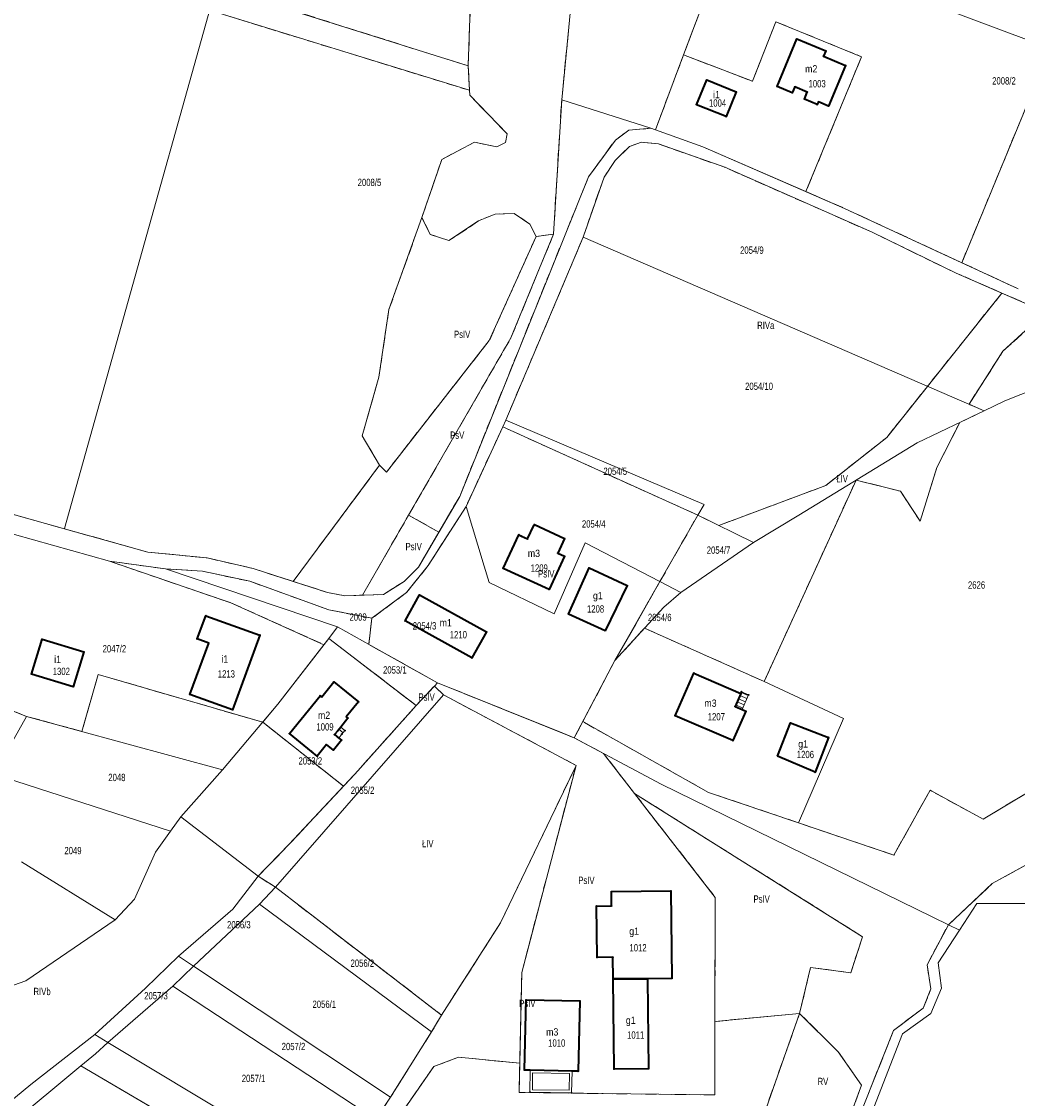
# Model space of a CAD drawing. Header units: metres. Extents: x 7496145 to 7500200, y 5498500 to 5502080.
# Tile 166 of 202: x 7499415 to 7499620, y 5499525 to 5499746. Entities that reach past the tile are written whole.
import ezdxf
from ezdxf.enums import TextEntityAlignment as Align

# ---------------------------------------------------------------- set-up
doc = ezdxf.new("R2010")
doc.units = ezdxf.units.M
doc.header["$MEASUREMENT"] = 0
for name, pattern in [('2.25_0.75', [3, 2.25, -0.75]), ('219-1000', [0]), ('egug-1000', [0])]:
    doc.linetypes.add(name, pattern=pattern)
doc.layers.get('0').update_dxf_attribs({"color": 2, "linetype": 'CONTINUOUS', "lineweight": 5})
for name, color, linetype in [('209-oznaczenie konturu klasyfikacyjnego', 7, 'CONTINUOUS'), ('211-numer działki ewidencyjnej', 7, 'CONTINUOUS'), ('217-kontur klasyfikacyjny', 7, 'CONTINUOUS'), ('218-kontur użytku gruntowego', 7, 'CONTINUOUS'), ('219-działka ewidencyjna', 7, 'CONTINUOUS'), ('312-budynek ewidencyjny', 7, 'CONTINUOUS'), ('312-oznaczenie budynku ewidencyjnego', 7, 'CONTINUOUS'), ('312-oznaczenie budynku ewidencyjnego-Atr117', 7, 'CONTINUOUS'), ('352-schody', 7, 'CONTINUOUS'), ('Punkt budynku', 7, 'CONTINUOUS'), ('taras', 7, 'CONTINUOUS')]:
    doc.layers.add(name, color=color, linetype=linetype)
doc.styles.get("Standard").update_dxf_attribs({"font": 'Working1250', "width": 0.75})

# ---------------------------------------------------------------- blocks, each defined once
blk = doc.blocks.new('PUNKTBUD')
at = {"color": 0}
blk.add_circle((0, 0), 0.09, dxfattribs=at)

msp = doc.modelspace()

# ---------------------------------------------------------------- linework, layer by layer
at = {"layer": '217-kontur klasyfikacyjny', "color": 3, "linetype": '2.25_0.75', "lineweight": 18, "flags": 128}
for points in [[(7499551.1, 5499739.48), (7499560.84, 5499765.39)], [(7499506.86, 5499737.21), (7499455.1, 5499753.54)], [(7499506.86, 5499737.21), (7499507.46, 5499754.88)], [(7499526.06, 5499730.22), (7499528.21, 5499752.39)], [(7499453.73, 5499748.63), (7499507.1, 5499732.2)], [(7499565.23, 5499734.06), (7499570.06, 5499746.26)], [(7499570.06, 5499746.26), (7499587.65, 5499739.1)], [(7499545.3, 5499724.06), (7499551.1, 5499739.48)], [(7499551.1, 5499739.48), (7499565.23, 5499734.06)], [(7499587.65, 5499739.1), (7499576.21, 5499711.39)], [(7499507.1, 5499732.2), (7499506.86, 5499737.21)], [(7499507.15, 5499731.22), (7499507.1, 5499732.2)], [(7499514.87, 5499723.25), (7499507.15, 5499731.22)], [(7499608.25, 5499696.79), (7499622.7, 5499731.78)], [(7499524.38, 5499702.67), (7499526.06, 5499730.22)], [(7499539.82, 5499723.99), (7499544.38, 5499724.39)], [(7499544.38, 5499724.39), (7499545.3, 5499724.06)], [(7499514.52, 5499721.46), (7499514.87, 5499723.25)], [(7499531.58, 5499714.45), (7499537.09, 5499721.98)], [(7499537.09, 5499721.98), (7499539.82, 5499723.99)], [(7499501.42, 5499718.01), (7499508.11, 5499721.53)], [(7499508.11, 5499721.53), (7499512.73, 5499720.56)], [(7499512.73, 5499720.56), (7499514.52, 5499721.46)], [(7499539.96, 5499720.65), (7499537.04, 5499717.78)], [(7499542.42, 5499721.54), (7499539.96, 5499720.65)], [(7499545.91, 5499721.18), (7499542.42, 5499721.54)], [(7499559.54, 5499716.39), (7499545.91, 5499721.18)], [(7499497.33, 5499706.06), (7499501.42, 5499718.01)], [(7499537.04, 5499717.78), (7499534.75, 5499714.39)], [(7499589.83, 5499703.03), (7499559.54, 5499716.39)], [(7499523.66, 5499694.88), (7499531.58, 5499714.45)], [(7499534.75, 5499714.39), (7499530.45, 5499702.02)], [(7499576.21, 5499711.39), (7499584.16, 5499707.94)], [(7499512.37, 5499706.79), (7499508.97, 5499705.37)], [(7499516.3, 5499706.88), (7499512.37, 5499706.79)], [(7499519.49, 5499704.72), (7499516.3, 5499706.88)], [(7499584.16, 5499707.94), (7499608.25, 5499696.79)], [(7499490.57, 5499687.2), (7499497.33, 5499706.06)], [(7499499.05, 5499702.61), (7499497.33, 5499706.06)], [(7499508.97, 5499705.37), (7499502.89, 5499701.32)], [(7499520.78, 5499702.18), (7499519.49, 5499704.72)], [(7499502.89, 5499701.32), (7499499.05, 5499702.61)], [(7499520.78, 5499702.18), (7499511.18, 5499680.79)], [(7499515.62, 5499681.34), (7499524.38, 5499702.67)], [(7499524.38, 5499702.67), (7499520.78, 5499702.18)], [(7499607.11, 5499694.64), (7499589.83, 5499703.03)], [(7499530.45, 5499702.02), (7499514.58, 5499664.45)], [(7499608.25, 5499696.79), (7499619.84, 5499691.42)], [(7499505.1, 5499648.79), (7499523.66, 5499694.88)], [(7499616.48, 5499690.56), (7499607.11, 5499694.64)], [(7499592.84, 5499660.91), (7499616.48, 5499690.56)], [(7499623.26, 5499687.61), (7499616.48, 5499690.56)], [(7499488.5, 5499673.26), (7499490.57, 5499687.2)], [(7499616.7, 5499678.6), (7499625.95, 5499687.04)], [(7499511.18, 5499680.79), (7499490.04, 5499653.76)], [(7499494.61, 5499644.95), (7499515.62, 5499681.34)], [(7499609.73, 5499667.73), (7499616.7, 5499678.6)], [(7499485.07, 5499661.2), (7499488.5, 5499673.26)], [(7499612.87, 5499666.37), (7499609.73, 5499667.73)], [(7499514.58, 5499664.45), (7499513.93, 5499663.08)], [(7499607.82, 5499663.97), (7499612.87, 5499666.37)], [(7499513.93, 5499663.08), (7499506.4, 5499646.7)], [(7499554.01, 5499644.94), (7499513.93, 5499663.08)], [(7499603.11, 5499654.7), (7499607.82, 5499663.97)], [(7499488.65, 5499655.21), (7499485.07, 5499661.2)], [(7499580.35, 5499651.05), (7499592.84, 5499660.91)], [(7499470.89, 5499631.32), (7499488.65, 5499655.21)], [(7499490.04, 5499653.76), (7499488.65, 5499655.21)], [(7499599.68, 5499643.73), (7499603.11, 5499654.7)], [(7499567.66, 5499610.77), (7499586.52, 5499652.14)], [(7499586.52, 5499652.14), (7499595.67, 5499649.85)], [(7499558.32, 5499642.82), (7499580.35, 5499651.05)], [(7499595.67, 5499649.85), (7499599.68, 5499643.73)], [(7499406.02, 5499647.12), (7499423.9, 5499642.13)], [(7499500.81, 5499641.47), (7499505.1, 5499648.79)], [(7499485.12, 5499628.5), (7499494.61, 5499644.95)], [(7499500.81, 5499641.47), (7499494.61, 5499644.95)], [(7499506.4, 5499646.7), (7499498.62, 5499634.61)], [(7499546.23, 5499631.29), (7499554.01, 5499644.94)], [(7499554.01, 5499644.94), (7499558.32, 5499642.82)], [(7499423.9, 5499642.13), (7499441.06, 5499637.35)], [(7499496.61, 5499634.28), (7499500.81, 5499641.47)], [(7499441.06, 5499637.35), (7499453.24, 5499636.14)], [(7499453.24, 5499636.14), (7499462.68, 5499633.97)], [(7499433.13, 5499635.47), (7499458.09, 5499626.93)], [(7499444.67, 5499633.9), (7499433.13, 5499635.47)], [(7499452.23, 5499633.41), (7499444.67, 5499633.9)], [(7499462.68, 5499633.97), (7499470.89, 5499631.32)], [(7499493.67, 5499631.32), (7499496.61, 5499634.28)], [(7499498.62, 5499634.61), (7499494.2, 5499629.04)], [(7499461.97, 5499631.35), (7499452.23, 5499633.41)], [(7499478.2, 5499625.49), (7499461.97, 5499631.35)], [(7499470.89, 5499631.32), (7499477.95, 5499629.04)], [(7499489.44, 5499628.65), (7499493.67, 5499631.32)], [(7499541.25, 5499622.55), (7499546.23, 5499631.29)], [(7499477.95, 5499629.04), (7499481.51, 5499628.37)], [(7499494.2, 5499629.04), (7499487.07, 5499623.76)], [(7499458.09, 5499626.93), (7499477.19, 5499618.33)], [(7499481.51, 5499628.37), (7499485.12, 5499628.5)], [(7499485.12, 5499628.5), (7499489.44, 5499628.65)], [(7499487.07, 5499623.76), (7499478.2, 5499625.49)], [(7499487.07, 5499623.76), (7499486.41, 5499618.39)], [(7499536.98, 5499615.06), (7499541.25, 5499622.55)], [(7499536.98, 5499615.06), (7499543.07, 5499621.73)], [(7499543.07, 5499621.73), (7499567.66, 5499610.77)], [(7499477.19, 5499618.33), (7499478.19, 5499619.62)], [(7499478.19, 5499619.62), (7499496.16, 5499605.83)], [(7499486.41, 5499618.39), (7499500.51, 5499610.51)], [(7499416.1, 5499603.61), (7499389.12, 5499614.37)], [(7499530.38, 5499602.52), (7499536.98, 5499615.06)], [(7499430.85, 5499612.2), (7499427.5, 5499600.5)], [(7499464.65, 5499602.4), (7499430.85, 5499612.2)], [(7499496.16, 5499605.83), (7499499.89, 5499609.84)], [(7499499.89, 5499609.84), (7499500.51, 5499610.51)], [(7499501.76, 5499608.02), (7499499.89, 5499609.84)], [(7499500.51, 5499610.51), (7499526.14, 5499600.2)], [(7499529.01, 5499593.55), (7499501.76, 5499608.02)], [(7499496.16, 5499605.83), (7499483.55, 5499591.75)], [(7499427.5, 5499600.5), (7499416.1, 5499603.61)], [(7499528.63, 5499599.2), (7499530.38, 5499602.52)], [(7499556.23, 5499587.98), (7499530.38, 5499602.52)], [(7499481.24, 5499589.28), (7499464.65, 5499602.4)], [(7499526.14, 5499600.2), (7499528.63, 5499599.2)], [(7499534.62, 5499596), (7499528.63, 5499599.2)], [(7499541.04, 5499587.74), (7499534.62, 5499596)], [(7499483.55, 5499591.75), (7499481.24, 5499589.28)], [(7499513.48, 5499561.17), (7499529.01, 5499593.55)], [(7499529.01, 5499593.55), (7499517.85, 5499551.03)], [(7499481.24, 5499589.28), (7499470.09, 5499577.34)], [(7499541.04, 5499587.74), (7499557.61, 5499566.4)], [(7499587.87, 5499558.35), (7499541.04, 5499587.74)], [(7499574.68, 5499581.74), (7499556.23, 5499587.98)], [(7499601.74, 5499588.42), (7499594.29, 5499575.1)], [(7499612.64, 5499582.48), (7499601.74, 5499588.42)], [(7499621.89, 5499588.07), (7499612.64, 5499582.48)], [(7499594.29, 5499575.1), (7499574.68, 5499581.74)], [(7499470.09, 5499577.34), (7499463.67, 5499570.79)], [(7499614.51, 5499569.28), (7499624.37, 5499574.68)], [(7499463.67, 5499570.79), (7499467.25, 5499568.52)], [(7499467.25, 5499568.52), (7499501.37, 5499542.24)], [(7499605.5, 5499560.82), (7499614.51, 5499569.28)], [(7499557.61, 5499566.4), (7499557.51, 5499540.93)], [(7499501.37, 5499542.24), (7499513.48, 5499561.17)], [(7499601.1, 5499552.6), (7499605.5, 5499560.82)], [(7499585.44, 5499550.95), (7499587.87, 5499558.35)], [(7499574.94, 5499542.61), (7499577.17, 5499552.06)], [(7499577.17, 5499552.06), (7499585.44, 5499550.95)], [(7499601.91, 5499547.61), (7499601.1, 5499552.6)], [(7499517.85, 5499551.03), (7499517.43, 5499532.38)], [(7499600.34, 5499543.7), (7499601.91, 5499547.61)], [(7499594.24, 5499539.12), (7499600.34, 5499543.7)], [(7499501.37, 5499542.24), (7499499.31, 5499538.79)], [(7499574.94, 5499542.61), (7499557.51, 5499540.93)], [(7499557.51, 5499540.93), (7499557.53, 5499525.84)], [(7499567.62, 5499521.92), (7499574.94, 5499542.61)], [(7499582.87, 5499534.72), (7499574.94, 5499542.61)], [(7499499.31, 5499538.79), (7499490.91, 5499525.42)], [(7499582.31, 5499509.1), (7499594.24, 5499539.12)], [(7499587.62, 5499527.83), (7499582.87, 5499534.72)], [(7499504.84, 5499533.59), (7499499.76, 5499531.69)], [(7499517.43, 5499532.38), (7499504.84, 5499533.59)], [(7499517.3, 5499526.36), (7499517.43, 5499532.38)], [(7499499.76, 5499531.69), (7499490.66, 5499518.55)], [(7499583.26, 5499516.02), (7499587.62, 5499527.83)], [(7499490.91, 5499525.42), (7499487.85, 5499520.78)], [(7499557.53, 5499525.84), (7499517.3, 5499526.36)]]:
    msp.add_lwpolyline(points, dxfattribs=at)
at = {"layer": '218-kontur użytku gruntowego', "color": 3, "linetype": 'egug-1000', "lineweight": 18, "flags": 128}
for points in [[(7499551.1, 5499739.48), (7499560.84, 5499765.39)], [(7499455.1, 5499753.54), (7499506.86, 5499737.21)], [(7499506.86, 5499737.21), (7499507.46, 5499754.88)], [(7499526.06, 5499730.22), (7499528.21, 5499752.39)], [(7499507.1, 5499732.2), (7499453.73, 5499748.63)], [(7499570.06, 5499746.26), (7499565.23, 5499734.06)], [(7499587.65, 5499739.1), (7499570.06, 5499746.26)], [(7499545.3, 5499724.06), (7499551.1, 5499739.48)], [(7499565.23, 5499734.06), (7499551.1, 5499739.48)], [(7499576.21, 5499711.39), (7499587.65, 5499739.1)], [(7499507.1, 5499732.2), (7499506.86, 5499737.21)], [(7499507.15, 5499731.22), (7499507.1, 5499732.2)], [(7499514.87, 5499723.25), (7499507.15, 5499731.22)], [(7499608.25, 5499696.79), (7499622.7, 5499731.78)], [(7499524.38, 5499702.67), (7499526.06, 5499730.22)], [(7499539.82, 5499723.99), (7499544.38, 5499724.39)], [(7499544.38, 5499724.39), (7499545.3, 5499724.06)], [(7499514.52, 5499721.46), (7499514.87, 5499723.25)], [(7499531.58, 5499714.45), (7499537.09, 5499721.98)], [(7499537.09, 5499721.98), (7499539.82, 5499723.99)], [(7499545.3, 5499724.06), (7499555.04, 5499720.57)], [(7499501.42, 5499718.01), (7499508.11, 5499721.53)], [(7499508.11, 5499721.53), (7499512.73, 5499720.56)], [(7499512.73, 5499720.56), (7499514.52, 5499721.46)], [(7499539.96, 5499720.65), (7499537.04, 5499717.78)], [(7499542.42, 5499721.54), (7499539.96, 5499720.65)], [(7499545.91, 5499721.18), (7499542.42, 5499721.54)], [(7499559.54, 5499716.39), (7499545.91, 5499721.18)], [(7499555.04, 5499720.57), (7499576.21, 5499711.39)], [(7499497.33, 5499706.06), (7499501.42, 5499718.01)], [(7499537.04, 5499717.78), (7499534.75, 5499714.39)], [(7499589.83, 5499703.03), (7499559.54, 5499716.39)], [(7499523.66, 5499694.88), (7499531.58, 5499714.45)], [(7499534.75, 5499714.39), (7499530.45, 5499702.02)], [(7499576.21, 5499711.39), (7499584.16, 5499707.94)], [(7499512.37, 5499706.79), (7499508.97, 5499705.37)], [(7499516.3, 5499706.88), (7499512.37, 5499706.79)], [(7499519.49, 5499704.72), (7499516.3, 5499706.88)], [(7499584.16, 5499707.94), (7499608.25, 5499696.79)], [(7499490.57, 5499687.2), (7499497.33, 5499706.06)], [(7499499.05, 5499702.61), (7499497.33, 5499706.06)], [(7499508.97, 5499705.37), (7499502.89, 5499701.32)], [(7499520.78, 5499702.18), (7499519.49, 5499704.72)], [(7499502.89, 5499701.32), (7499499.05, 5499702.61)], [(7499520.78, 5499702.18), (7499511.18, 5499680.79)], [(7499515.62, 5499681.34), (7499524.38, 5499702.67)], [(7499524.38, 5499702.67), (7499520.78, 5499702.18)], [(7499607.11, 5499694.64), (7499589.83, 5499703.03)], [(7499530.45, 5499702.02), (7499514.58, 5499664.45)], [(7499608.25, 5499696.79), (7499619.84, 5499691.42)], [(7499505.1, 5499648.79), (7499523.66, 5499694.88)], [(7499616.48, 5499690.56), (7499607.11, 5499694.64)], [(7499592.84, 5499660.91), (7499616.48, 5499690.56)], [(7499623.26, 5499687.61), (7499616.48, 5499690.56)], [(7499488.5, 5499673.26), (7499490.57, 5499687.2)], [(7499616.7, 5499678.6), (7499625.95, 5499687.04)], [(7499511.18, 5499680.79), (7499490.04, 5499653.76)], [(7499494.61, 5499644.95), (7499515.62, 5499681.34)], [(7499609.73, 5499667.73), (7499616.7, 5499678.6)], [(7499485.07, 5499661.2), (7499488.5, 5499673.26)], [(7499612.87, 5499666.37), (7499609.73, 5499667.73)], [(7499514.58, 5499664.45), (7499513.93, 5499663.08)], [(7499607.82, 5499663.97), (7499612.87, 5499666.37)], [(7499513.93, 5499663.08), (7499506.4, 5499646.7)], [(7499554.01, 5499644.94), (7499513.93, 5499663.08)], [(7499603.11, 5499654.7), (7499607.82, 5499663.97)], [(7499488.65, 5499655.21), (7499485.07, 5499661.2)], [(7499580.35, 5499651.05), (7499592.84, 5499660.91)], [(7499470.89, 5499631.32), (7499488.65, 5499655.21)], [(7499490.04, 5499653.76), (7499488.65, 5499655.21)], [(7499599.68, 5499643.73), (7499603.11, 5499654.7)], [(7499567.66, 5499610.77), (7499586.52, 5499652.14)], [(7499586.52, 5499652.14), (7499595.67, 5499649.85)], [(7499558.32, 5499642.82), (7499580.35, 5499651.05)], [(7499595.67, 5499649.85), (7499599.68, 5499643.73)], [(7499406.02, 5499647.12), (7499423.9, 5499642.13)], [(7499500.81, 5499641.47), (7499505.1, 5499648.79)], [(7499485.12, 5499628.5), (7499494.61, 5499644.95)], [(7499500.81, 5499641.47), (7499494.61, 5499644.95)], [(7499506.4, 5499646.7), (7499498.62, 5499634.61)], [(7499546.23, 5499631.29), (7499554.01, 5499644.94)], [(7499554.01, 5499644.94), (7499558.32, 5499642.82)], [(7499433.13, 5499635.47), (7499405.76, 5499643.18)], [(7499423.9, 5499642.13), (7499441.06, 5499637.35)], [(7499496.61, 5499634.28), (7499500.81, 5499641.47)], [(7499441.06, 5499637.35), (7499453.24, 5499636.14)], [(7499453.24, 5499636.14), (7499462.68, 5499633.97)], [(7499458.09, 5499626.93), (7499433.13, 5499635.47)], [(7499444.67, 5499633.9), (7499433.13, 5499635.47)], [(7499452.23, 5499633.41), (7499444.67, 5499633.9)], [(7499462.68, 5499633.97), (7499470.89, 5499631.32)], [(7499493.67, 5499631.32), (7499496.61, 5499634.28)], [(7499498.62, 5499634.61), (7499494.2, 5499629.04)], [(7499461.97, 5499631.35), (7499452.23, 5499633.41)], [(7499478.2, 5499625.49), (7499461.97, 5499631.35)], [(7499470.89, 5499631.32), (7499477.95, 5499629.04)], [(7499489.44, 5499628.65), (7499493.67, 5499631.32)], [(7499541.25, 5499622.55), (7499546.23, 5499631.29)], [(7499477.95, 5499629.04), (7499481.51, 5499628.37)], [(7499494.2, 5499629.04), (7499487.07, 5499623.76)], [(7499477.19, 5499618.33), (7499458.09, 5499626.93)], [(7499481.51, 5499628.37), (7499485.12, 5499628.5)], [(7499485.12, 5499628.5), (7499489.44, 5499628.65)], [(7499487.07, 5499623.76), (7499478.2, 5499625.49)], [(7499487.07, 5499623.76), (7499486.41, 5499618.39)], [(7499536.98, 5499615.06), (7499541.25, 5499622.55)], [(7499536.98, 5499615.06), (7499543.07, 5499621.73)], [(7499543.07, 5499621.73), (7499567.66, 5499610.77)], [(7499467.76, 5499606.11), (7499477.19, 5499618.33)], [(7499478.19, 5499619.62), (7499477.19, 5499618.33)], [(7499496.16, 5499605.83), (7499478.19, 5499619.62)], [(7499486.41, 5499618.39), (7499500.51, 5499610.51)], [(7499389.12, 5499614.37), (7499416.1, 5499603.61)], [(7499530.38, 5499602.52), (7499536.98, 5499615.06)], [(7499427.5, 5499600.5), (7499430.85, 5499612.2)], [(7499430.85, 5499612.2), (7499464.65, 5499602.4)], [(7499496.16, 5499605.83), (7499499.89, 5499609.84)], [(7499499.89, 5499609.84), (7499500.51, 5499610.51)], [(7499501.76, 5499608.02), (7499499.89, 5499609.84)], [(7499500.51, 5499610.51), (7499526.14, 5499600.2)], [(7499567.66, 5499610.77), (7499583.93, 5499603.14)], [(7499529.01, 5499593.55), (7499501.76, 5499608.02)], [(7499464.65, 5499602.4), (7499467.76, 5499606.11)], [(7499483.55, 5499591.75), (7499496.16, 5499605.83)], [(7499416.1, 5499603.61), (7499427.5, 5499600.5)], [(7499528.63, 5499599.2), (7499530.38, 5499602.52)], [(7499556.23, 5499587.98), (7499530.38, 5499602.52)], [(7499583.93, 5499603.14), (7499574.68, 5499581.74)], [(7499464.65, 5499602.4), (7499481.24, 5499589.28)], [(7499526.14, 5499600.2), (7499528.63, 5499599.2)], [(7499534.62, 5499596), (7499528.63, 5499599.2)], [(7499541.04, 5499587.74), (7499534.62, 5499596)], [(7499481.24, 5499589.28), (7499483.55, 5499591.75)], [(7499513.48, 5499561.17), (7499529.01, 5499593.55)], [(7499529.01, 5499593.55), (7499517.85, 5499551.03)], [(7499481.24, 5499589.28), (7499470.09, 5499577.34)], [(7499541.04, 5499587.74), (7499557.61, 5499566.4)], [(7499587.87, 5499558.35), (7499541.04, 5499587.74)], [(7499574.68, 5499581.74), (7499556.23, 5499587.98)], [(7499594.29, 5499575.1), (7499601.74, 5499588.42)], [(7499601.74, 5499588.42), (7499612.64, 5499582.48)], [(7499612.64, 5499582.48), (7499621.89, 5499588.07)], [(7499574.68, 5499581.74), (7499594.29, 5499575.1)], [(7499470.09, 5499577.34), (7499463.67, 5499570.79)], [(7499614.51, 5499569.28), (7499624.37, 5499574.68)], [(7499463.67, 5499570.79), (7499467.25, 5499568.52)], [(7499467.25, 5499568.52), (7499501.37, 5499542.24)], [(7499605.5, 5499560.82), (7499614.51, 5499569.28)], [(7499557.61, 5499566.4), (7499557.51, 5499540.93)], [(7499607.75, 5499559.72), (7499611.31, 5499565.17)], [(7499611.31, 5499565.17), (7499622.38, 5499565.2)], [(7499501.37, 5499542.24), (7499513.48, 5499561.17)], [(7499601.1, 5499552.6), (7499605.5, 5499560.82)], [(7499585.44, 5499550.95), (7499587.87, 5499558.35)], [(7499603.36, 5499552.98), (7499607.75, 5499559.72)], [(7499574.94, 5499542.61), (7499577.17, 5499552.06)], [(7499577.17, 5499552.06), (7499585.44, 5499550.95)], [(7499601.91, 5499547.61), (7499601.1, 5499552.6)], [(7499604.05, 5499547.81), (7499603.36, 5499552.98)], [(7499517.85, 5499551.03), (7499517.43, 5499532.38)], [(7499600.34, 5499543.7), (7499601.91, 5499547.61)], [(7499601.91, 5499542.55), (7499604.05, 5499547.81)], [(7499594.24, 5499539.12), (7499600.34, 5499543.7)], [(7499501.37, 5499542.24), (7499499.31, 5499538.79)], [(7499574.94, 5499542.61), (7499557.51, 5499540.93)], [(7499557.51, 5499540.93), (7499557.53, 5499525.84)], [(7499567.62, 5499521.92), (7499574.94, 5499542.61)], [(7499582.87, 5499534.72), (7499574.94, 5499542.61)], [(7499596.06, 5499538.37), (7499601.91, 5499542.55)], [(7499499.31, 5499538.79), (7499490.91, 5499525.42)], [(7499582.31, 5499509.1), (7499594.24, 5499539.12)], [(7499584.44, 5499508.48), (7499596.06, 5499538.37)], [(7499587.62, 5499527.83), (7499582.87, 5499534.72)], [(7499412.51, 5499519.57), (7499427.29, 5499531.8)], [(7499427.29, 5499531.8), (7499446.48, 5499520.53)], [(7499504.84, 5499533.59), (7499499.76, 5499531.69)], [(7499517.43, 5499532.38), (7499504.84, 5499533.59)], [(7499517.3, 5499526.36), (7499517.43, 5499532.38)], [(7499499.76, 5499531.69), (7499490.66, 5499518.55)], [(7499583.26, 5499516.02), (7499587.62, 5499527.83)], [(7499490.91, 5499525.42), (7499487.85, 5499520.78)], [(7499557.53, 5499525.84), (7499517.3, 5499526.36)]]:
    msp.add_lwpolyline(points, dxfattribs=at)
at = {"layer": '219-działka ewidencyjna', "color": 3, "linetype": '219-1000', "lineweight": 18, "flags": 128}
for points in [[(7499423.92, 5499642.2), (7499467, 5499796.01)], [(7499560.84, 5499765.39), (7499622.11, 5499742.46)], [(7499526.06, 5499730.22), (7499528.21, 5499752.39)], [(7499526.06, 5499730.22), (7499544.38, 5499724.39)], [(7499539.82, 5499723.99), (7499544.38, 5499724.39)], [(7499555.04, 5499720.57), (7499544.38, 5499724.39)], [(7499531.58, 5499714.45), (7499537.09, 5499721.98)], [(7499537.09, 5499721.98), (7499539.82, 5499723.99)], [(7499537.04, 5499717.78), (7499539.96, 5499720.65)], [(7499539.96, 5499720.65), (7499542.42, 5499721.54)], [(7499542.42, 5499721.54), (7499545.91, 5499721.18)], [(7499545.91, 5499721.18), (7499559.54, 5499716.39)], [(7499555.04, 5499720.57), (7499584.16, 5499707.94)], [(7499534.75, 5499714.39), (7499537.04, 5499717.78)], [(7499559.54, 5499716.39), (7499589.83, 5499703.03)], [(7499523.66, 5499694.88), (7499531.58, 5499714.45)], [(7499530.45, 5499702.02), (7499534.75, 5499714.39)], [(7499584.16, 5499707.94), (7499619.84, 5499691.42)], [(7499589.83, 5499703.03), (7499607.11, 5499694.64)], [(7499514.58, 5499664.45), (7499530.45, 5499702.02)], [(7499530.45, 5499702.02), (7499612.87, 5499666.37)], [(7499505.1, 5499648.79), (7499523.66, 5499694.88)], [(7499607.11, 5499694.64), (7499623.26, 5499687.61)], [(7499617.12, 5499668.4), (7499646.31, 5499680.01)], [(7499612.87, 5499666.37), (7499617.12, 5499668.4)], [(7499513.93, 5499663.08), (7499514.58, 5499664.45)], [(7499514.58, 5499664.45), (7499555.3, 5499647.12)], [(7499599.05, 5499659.8), (7499612.87, 5499666.37)], [(7499506.4, 5499646.7), (7499513.93, 5499663.08)], [(7499513.93, 5499663.08), (7499554.01, 5499644.94)], [(7499574.78, 5499644.95), (7499599.05, 5499659.8)], [(7499406.02, 5499647.12), (7499423.9, 5499642.13)], [(7499496.61, 5499634.28), (7499505.1, 5499648.79)], [(7499554.01, 5499644.94), (7499555.3, 5499647.12)], [(7499498.62, 5499634.61), (7499506.4, 5499646.7)], [(7499506.4, 5499646.7), (7499510.1, 5499634.45)], [(7499546.23, 5499631.29), (7499554.01, 5499644.94)], [(7499554.01, 5499644.94), (7499565.47, 5499639.3)], [(7499565.47, 5499639.3), (7499574.78, 5499644.95)], [(7499405.76, 5499643.18), (7499433.13, 5499635.47)], [(7499423.9, 5499642.13), (7499423.92, 5499642.2)], [(7499423.9, 5499642.13), (7499441.06, 5499637.35)], [(7499524.52, 5499624.67), (7499530.86, 5499639.23)], [(7499530.86, 5499639.23), (7499546.23, 5499631.29)], [(7499550.56, 5499629.05), (7499565.47, 5499639.3)], [(7499441.06, 5499637.35), (7499453.24, 5499636.14)], [(7499453.24, 5499636.14), (7499462.68, 5499633.97)], [(7499433.13, 5499635.47), (7499444.67, 5499633.9)], [(7499444.67, 5499633.9), (7499452.23, 5499633.41)], [(7499444.67, 5499633.9), (7499480.01, 5499621.97)], [(7499462.68, 5499633.97), (7499477.95, 5499629.04)], [(7499493.67, 5499631.32), (7499496.61, 5499634.28)], [(7499494.2, 5499629.04), (7499498.62, 5499634.61)], [(7499510.1, 5499634.45), (7499511.15, 5499631.1)], [(7499452.23, 5499633.41), (7499461.97, 5499631.35)], [(7499461.97, 5499631.35), (7499478.2, 5499625.49)], [(7499489.44, 5499628.65), (7499493.67, 5499631.32)], [(7499536.98, 5499615.06), (7499546.23, 5499631.29)], [(7499546.23, 5499631.29), (7499550.56, 5499629.05)], [(7499477.95, 5499629.04), (7499481.51, 5499628.37)], [(7499487.07, 5499623.76), (7499494.2, 5499629.04)], [(7499511.15, 5499631.1), (7499524.52, 5499624.67)], [(7499547.02, 5499626.07), (7499550.56, 5499629.05)], [(7499481.51, 5499628.37), (7499489.44, 5499628.65)], [(7499478.2, 5499625.49), (7499487.07, 5499623.76)], [(7499536.98, 5499615.06), (7499547.02, 5499626.07)], [(7499478.19, 5499619.62), (7499480.01, 5499621.97)], [(7499480.01, 5499621.97), (7499500.51, 5499610.51)], [(7499467.76, 5499606.11), (7499478.19, 5499619.62)], [(7499478.19, 5499619.62), (7499496.16, 5499605.83)], [(7499528.63, 5499599.2), (7499536.98, 5499615.06)], [(7499496.16, 5499605.83), (7499499.89, 5499609.84)], [(7499499.89, 5499609.84), (7499500.51, 5499610.51)], [(7499499.89, 5499609.84), (7499501.76, 5499608.02)], [(7499500.51, 5499610.51), (7499528.63, 5499599.2)], [(7499467.25, 5499568.52), (7499501.76, 5499608.02)], [(7499467.76, 5499606.11), (7499456.4, 5499592.6)], [(7499483.55, 5499591.75), (7499496.16, 5499605.83)], [(7499409.41, 5499591.75), (7499416.1, 5499603.61)], [(7499416.1, 5499603.61), (7499456.4, 5499592.6)], [(7499528.63, 5499599.2), (7499546.47, 5499589.66)], [(7499409.41, 5499591.75), (7499445.69, 5499580)], [(7499447.8, 5499582.95), (7499456.4, 5499592.6)], [(7499470.09, 5499577.34), (7499483.55, 5499591.75)], [(7499546.47, 5499589.66), (7499605.5, 5499560.82)], [(7499447.8, 5499582.95), (7499445.69, 5499580)], [(7499447.8, 5499582.95), (7499463.67, 5499570.79)], [(7499442.64, 5499575.69), (7499445.69, 5499580)], [(7499463.67, 5499570.79), (7499470.09, 5499577.34)], [(7499415.07, 5499573.74), (7499434.35, 5499561.82)], [(7499438.28, 5499566.08), (7499442.64, 5499575.69)], [(7499614.51, 5499569.28), (7499624.37, 5499574.68)], [(7499463.67, 5499570.79), (7499458.49, 5499564.04)], [(7499463.67, 5499570.79), (7499467.25, 5499568.52)], [(7499463.97, 5499565.01), (7499467.25, 5499568.52)], [(7499467.25, 5499568.52), (7499501.37, 5499542.24)], [(7499605.5, 5499560.82), (7499614.51, 5499569.28)], [(7499434.35, 5499561.82), (7499438.28, 5499566.08)], [(7499450.4, 5499552.32), (7499463.97, 5499565.01)], [(7499463.97, 5499565.01), (7499499.31, 5499538.79)], [(7499607.75, 5499559.72), (7499611.31, 5499565.17)], [(7499611.31, 5499565.17), (7499622.38, 5499565.2)], [(7499447.36, 5499554.35), (7499458.49, 5499564.04)], [(7499415.97, 5499549.28), (7499434.35, 5499561.82)], [(7499607.75, 5499559.72), (7499605.5, 5499560.82)], [(7499603.36, 5499552.98), (7499607.75, 5499559.72)], [(7499440.57, 5499547.8), (7499447.36, 5499554.35)], [(7499447.36, 5499554.35), (7499450.4, 5499552.32)], [(7499448.27, 5499550.28), (7499450.4, 5499552.32)], [(7499450.4, 5499552.32), (7499490.91, 5499525.42)], [(7499603.36, 5499552.98), (7499604.05, 5499547.81)], [(7499446.15, 5499548.2), (7499448.27, 5499550.28)], [(7499399.33, 5499543.48), (7499415.97, 5499549.28)], [(7499430.16, 5499538.29), (7499440.57, 5499547.8)], [(7499432.8, 5499536.6), (7499446.15, 5499548.2)], [(7499487.85, 5499520.78), (7499446.15, 5499548.2)], [(7499601.91, 5499542.55), (7499604.05, 5499547.81)], [(7499499.31, 5499538.79), (7499501.37, 5499542.24)], [(7499601.91, 5499542.55), (7499596.06, 5499538.37)], [(7499490.91, 5499525.42), (7499499.31, 5499538.79)], [(7499584.44, 5499508.48), (7499596.06, 5499538.37)], [(7499417.02, 5499528), (7499430.16, 5499538.29)], [(7499430.16, 5499538.29), (7499432.8, 5499536.6)], [(7499430.31, 5499534.3), (7499432.8, 5499536.6)], [(7499432.8, 5499536.6), (7499479.01, 5499508.8)], [(7499427.29, 5499531.8), (7499430.31, 5499534.3)], [(7499412.51, 5499519.57), (7499427.29, 5499531.8)], [(7499427.29, 5499531.8), (7499474.46, 5499504.1)], [(7499405.46, 5499518.54), (7499417.02, 5499528)], [(7499487.85, 5499520.78), (7499490.91, 5499525.42)]]:
    msp.add_lwpolyline(points, dxfattribs=at)
at = {"layer": '312-budynek ewidencyjny', "color": 7, "linetype": 'Continuous', "lineweight": 35, "flags": 128}
for points in [[(7499570.3, 5499733.01), (7499574.37, 5499742.77)], [(7499574.37, 5499742.77), (7499580.31, 5499740.3)], [(7499580.31, 5499740.3), (7499579.84, 5499739.2)], [(7499579.84, 5499739.2), (7499584.34, 5499737.32)], [(7499584.34, 5499737.32), (7499580.85, 5499728.95)], [(7499553.76, 5499729.25), (7499555.88, 5499734.34)], [(7499555.88, 5499734.34), (7499561.93, 5499731.88)], [(7499573.42, 5499731.71), (7499570.3, 5499733.01)], [(7499561.93, 5499731.88), (7499559.82, 5499726.79)], [(7499573.93, 5499732.92), (7499573.42, 5499731.71)], [(7499576.51, 5499731.84), (7499573.93, 5499732.92)], [(7499575.9, 5499730.37), (7499576.51, 5499731.84)], [(7499559.82, 5499726.79), (7499553.76, 5499729.25)], [(7499578.56, 5499729.26), (7499575.9, 5499730.37)], [(7499578.79, 5499729.81), (7499578.56, 5499729.26)], [(7499580.85, 5499728.95), (7499578.79, 5499729.81)], [(7499519.06, 5499640.05), (7499520.35, 5499642.81)], [(7499520.35, 5499642.81), (7499520.44, 5499643.01)], [(7499520.44, 5499643.01), (7499526.65, 5499640.14)], [(7499514.04, 5499634.01), (7499517.22, 5499640.91)], [(7499517.22, 5499640.91), (7499517.79, 5499640.65)], [(7499517.79, 5499640.65), (7499519.06, 5499640.05)], [(7499526.65, 5499640.14), (7499525.26, 5499637.15)], [(7499526.62, 5499636.52), (7499523.46, 5499629.66)], [(7499525.26, 5499637.15), (7499526.62, 5499636.52)], [(7499523.46, 5499629.66), (7499514.04, 5499634.01)], [(7499527.47, 5499624.63), (7499531.68, 5499634.1)], [(7499531.68, 5499634.1), (7499539.48, 5499630.46)], [(7499539.48, 5499630.46), (7499534.95, 5499621.21)], [(7499493.88, 5499623.2), (7499496.85, 5499628.57)], [(7499496.85, 5499628.57), (7499510.58, 5499620.97)], [(7499534.95, 5499621.21), (7499527.47, 5499624.63)], [(7499451.18, 5499619.51), (7499452.93, 5499624.29)], [(7499452.93, 5499624.29), (7499464.04, 5499620.3)], [(7499507.61, 5499615.6), (7499493.88, 5499623.2)], [(7499464.04, 5499620.3), (7499458.45, 5499604.96)], [(7499510.58, 5499620.97), (7499507.61, 5499615.6)], [(7499417.12, 5499612.3), (7499419.29, 5499619.46)], [(7499419.29, 5499619.46), (7499427.88, 5499616.84)], [(7499449.64, 5499608.1), (7499453.53, 5499618.65)], [(7499453.53, 5499618.65), (7499451.18, 5499619.51)], [(7499427.88, 5499616.84), (7499425.7, 5499609.68)], [(7499425.7, 5499609.68), (7499417.12, 5499612.3)], [(7499549.36, 5499603.73), (7499553.2, 5499612.5)], [(7499553.2, 5499612.5), (7499562.85, 5499608.29)], [(7499476.75, 5499607.59), (7499479.26, 5499610.71)], [(7499479.26, 5499610.71), (7499484.33, 5499606.62)], [(7499458.45, 5499604.96), (7499449.64, 5499608.1)], [(7499470.14, 5499600.08), (7499476.42, 5499607.86)], [(7499476.42, 5499607.86), (7499476.75, 5499607.59)], [(7499562.85, 5499608.29), (7499561.69, 5499605.63)], [(7499484.33, 5499606.62), (7499481.81, 5499603.51)], [(7499561.69, 5499605.63), (7499563.13, 5499605)], [(7499563.13, 5499605), (7499563.87, 5499604.68)], [(7499482.13, 5499603.24), (7499480.66, 5499601.41)], [(7499481.81, 5499603.51), (7499482.13, 5499603.24)], [(7499561.23, 5499598.63), (7499549.36, 5499603.73)], [(7499563.87, 5499604.68), (7499561.23, 5499598.63)], [(7499480.05, 5499600.65), (7499479.4, 5499599.85)], [(7499480.66, 5499601.41), (7499480.05, 5499600.65)], [(7499570.42, 5499595.43), (7499573.05, 5499602.29)], [(7499573.05, 5499602.29), (7499580.88, 5499599.29)], [(7499474.67, 5499596.42), (7499470.14, 5499600.08)], [(7499480.8, 5499598.71), (7499479.14, 5499596.67)], [(7499479.4, 5499599.85), (7499480.26, 5499599.15)], [(7499480.26, 5499599.15), (7499480.8, 5499598.71)], [(7499580.88, 5499599.29), (7499578.14, 5499592.13)], [(7499475.85, 5499595.46), (7499474.67, 5499596.42)], [(7499477.74, 5499597.8), (7499475.85, 5499595.46)], [(7499479.14, 5499596.67), (7499477.74, 5499597.8)], [(7499578.14, 5499592.13), (7499570.42, 5499595.43)], [(7499536.28, 5499567.63), (7499548.48, 5499567.76)], [(7499536.31, 5499564.68), (7499536.28, 5499567.63)], [(7499548.48, 5499567.76), (7499548.67, 5499549.77)], [(7499533.21, 5499564.65), (7499536.31, 5499564.68)], [(7499533.32, 5499554.1), (7499533.21, 5499564.65)], [(7499536.57, 5499554.13), (7499533.32, 5499554.1)], [(7499536.62, 5499549.73), (7499536.57, 5499554.13)], [(7499543.67, 5499549.72), (7499536.62, 5499549.73)], [(7499536.62, 5499549.73), (7499543.67, 5499549.72)], [(7499536.81, 5499531.14), (7499536.62, 5499549.73)], [(7499548.67, 5499549.77), (7499543.67, 5499549.72)], [(7499543.67, 5499549.72), (7499543.86, 5499531.21)], [(7499518.44, 5499530.94), (7499518.75, 5499545.39)], [(7499518.75, 5499545.39), (7499529.77, 5499545.16)], [(7499529.77, 5499545.16), (7499529.44, 5499530.7)], [(7499519.59, 5499530.92), (7499518.44, 5499530.94)], [(7499528.19, 5499530.72), (7499519.59, 5499530.92)], [(7499529.44, 5499530.7), (7499528.19, 5499530.72)], [(7499543.86, 5499531.21), (7499536.81, 5499531.14)]]:
    msp.add_lwpolyline(points, dxfattribs=at)
at = {"layer": '352-schody', "color": 7, "linetype": 'Continuous', "lineweight": 18, "flags": 128}
for points in [[(7499561.69, 5499605.63), (7499562.85, 5499608.29), (7499563.02, 5499608.67), (7499564.46, 5499608.04), (7499563.13, 5499605)], [(7499561.69, 5499605.63), (7499562.85, 5499608.29), (7499563.02, 5499608.67), (7499564.46, 5499608.04), (7499563.13, 5499605)], [(7499479.4, 5499599.85), (7499480.05, 5499600.65), (7499480.66, 5499601.41), (7499481.5, 5499600.68), (7499480.9, 5499599.97), (7499480.26, 5499599.15)], [(7499479.4, 5499599.85), (7499480.05, 5499600.65), (7499480.66, 5499601.41), (7499481.5, 5499600.68), (7499480.9, 5499599.97), (7499480.26, 5499599.15)]]:
    msp.add_lwpolyline(points, close=True, dxfattribs=at)
for points in [[(7499563.83, 5499606.6), (7499562.39, 5499607.23)], [(7499564.11, 5499607.25), (7499562.67, 5499607.88)], [(7499564.39, 5499607.89), (7499562.95, 5499608.52)], [(7499563.27, 5499605.32), (7499561.83, 5499605.95)], [(7499563.55, 5499605.96), (7499562.11, 5499606.59)], [(7499481.13, 5499600.24), (7499480.29, 5499600.95)]]:
    msp.add_lwpolyline(points, dxfattribs=at)
at = {"layer": 'taras', "color": 0, "lineweight": 18}
for p, q in [((7499519.54, 5499526.43), (7499519.59, 5499530.92)), ((7499519.59, 5499530.92), (7499528.19, 5499530.72)), ((7499520.05, 5499526.92), (7499520.08, 5499530.41)), ((7499520.08, 5499530.41), (7499527.68, 5499530.23)), ((7499527.68, 5499530.23), (7499527.57, 5499526.8)), ((7499528.19, 5499530.72), (7499528.06, 5499526.29)), ((7499528.06, 5499526.29), (7499519.54, 5499526.43)), ((7499527.57, 5499526.8), (7499520.05, 5499526.92))]:
    msp.add_line(p, q, dxfattribs=at)

# ---------------------------------------------------------------- block references
at = {"layer": 'Punkt budynku', "color": 5, "linetype": 'Continuous', "lineweight": 13}
for p in [(7499574.37, 5499742.77), (7499580.31, 5499740.3), (7499579.84, 5499739.2), (7499584.34, 5499737.32), (7499555.88, 5499734.34), (7499570.3, 5499733.01), (7499573.93, 5499732.92), (7499561.93, 5499731.88), (7499573.42, 5499731.71), (7499576.51, 5499731.84), (7499553.76, 5499729.25), (7499575.9, 5499730.37), (7499578.56, 5499729.26), (7499578.79, 5499729.81), (7499580.85, 5499728.95), (7499559.82, 5499726.79), (7499520.35, 5499642.81), (7499520.44, 5499643.01), (7499517.22, 5499640.91), (7499517.79, 5499640.65), (7499519.06, 5499640.05), (7499526.65, 5499640.14), (7499525.26, 5499637.15), (7499526.62, 5499636.52), (7499514.04, 5499634.01), (7499531.68, 5499634.1), (7499523.46, 5499629.66), (7499539.48, 5499630.46), (7499496.85, 5499628.57), (7499527.47, 5499624.63), (7499452.93, 5499624.29), (7499493.88, 5499623.2), (7499464.04, 5499620.3), (7499510.58, 5499620.97), (7499534.95, 5499621.21), (7499419.29, 5499619.46), (7499451.18, 5499619.51), (7499453.53, 5499618.65), (7499427.88, 5499616.84), (7499507.61, 5499615.6), (7499417.12, 5499612.3), (7499553.2, 5499612.5), (7499425.7, 5499609.68), (7499479.26, 5499610.71), (7499449.64, 5499608.1), (7499476.42, 5499607.86), (7499476.75, 5499607.59), (7499562.85, 5499608.29), (7499563.02, 5499608.67), (7499564.46, 5499608.04), (7499458.45, 5499604.96), (7499484.33, 5499606.62), (7499561.69, 5499605.63), (7499563.13, 5499605), (7499563.87, 5499604.68), (7499481.81, 5499603.51), (7499482.13, 5499603.24), (7499549.36, 5499603.73), (7499480.05, 5499600.65), (7499480.66, 5499601.41), (7499481.5, 5499600.68), (7499573.05, 5499602.29), (7499470.14, 5499600.08), (7499479.4, 5499599.85), (7499480.26, 5499599.15), (7499480.8, 5499598.71), (7499480.9, 5499599.97), (7499561.23, 5499598.63), (7499580.88, 5499599.29), (7499474.67, 5499596.42), (7499477.74, 5499597.8), (7499479.14, 5499596.67), (7499475.85, 5499595.46), (7499570.42, 5499595.43), (7499578.14, 5499592.13), (7499536.28, 5499567.63), (7499548.48, 5499567.76), (7499533.21, 5499564.65), (7499536.31, 5499564.68), (7499533.32, 5499554.1), (7499536.57, 5499554.13), (7499536.62, 5499549.73), (7499543.67, 5499549.72), (7499548.67, 5499549.77), (7499518.75, 5499545.39), (7499529.77, 5499545.16), (7499518.44, 5499530.94), (7499519.59, 5499530.92), (7499528.19, 5499530.72), (7499529.44, 5499530.7), (7499536.81, 5499531.14), (7499543.86, 5499531.21), (7499519.54, 5499526.43), (7499528.06, 5499526.29)]:
    msp.add_blockref('PUNKTBUD', p, dxfattribs=at)

# ---------------------------------------------------------------- texts
at = {"layer": '209-oznaczenie konturu klasyfikacyjnego', "color": 3, "linetype": 'Continuous', "lineweight": 18, "width": 0.79}
for s, p in [('RIVa', (7499566.21, 5499683.18)), ('PsIV', (7499503.93, 5499681.32)), ('PsV', (7499503.14, 5499660.62)), ('ŁIV', (7499582.47, 5499651.67)), ('PsIV', (7499493.97, 5499637.73)), ('PsIV', (7499521.21, 5499632.14)), ('PsIV', (7499496.63, 5499606.83)), ('ŁIV', (7499497.34, 5499576.73)), ('PsIV', (7499529.46, 5499569.18)), ('PsIV', (7499565.46, 5499565.34)), ('RIVb', (7499417.54, 5499546.35)), ('PsIV', (7499517.32, 5499543.89)), ('RV', (7499578.62, 5499527.88))]:
    msp.add_text(s, height=1.5, dxfattribs=at).set_placement(p)
at = {"layer": '211-numer działki ewidencyjnej', "color": 3, "linetype": 'Continuous', "lineweight": 18, "width": 0.79}
for s, p in [('2008/2', (7499614.49, 5499733.39)), ('2008/5', (7499484.14, 5499712.53)), ('2054/9', (7499562.7, 5499698.62)), ('2054/10', (7499563.73, 5499670.66)), ('2054/7', (7499555.85, 5499637)), ('2626', (7499609.52, 5499629.84)), ('2054/6', (7499543.77, 5499623.18)), ('2057/3', (7499440.28, 5499545.48)), ('2057/1', (7499460.33, 5499528.5))]:
    msp.add_text(s, height=1.5, dxfattribs=at).set_placement(p)
for s, p in [('2054/5', (7499534.62, 5499654.7)), ('2054/4', (7499530.21, 5499643.88)), ('2009', (7499482.47, 5499624.76)), ('2054/3', (7499495.45, 5499622.95)), ('2047/2', (7499431.74, 5499618.25)), ('2053/1', (7499489.35, 5499613.9)), ('2053/2', (7499471.98, 5499595.21)), ('2048', (7499432.91, 5499591.81)), ('2055/2', (7499482.72, 5499589.18)), ('2049', (7499423.89, 5499576.79)), ('2056/3', (7499457.31, 5499561.56)), ('2056/2', (7499482.67, 5499553.66)), ('2056/1', (7499474.86, 5499545.22)), ('2057/2', (7499468.53, 5499536.55))]:
    msp.add_text(s, height=1.5, dxfattribs=at).set_placement(p, align=Align.TOP_LEFT)
at = {"layer": '312-oznaczenie budynku ewidencyjnego', "color": 7, "linetype": 'Continuous', "lineweight": 18, "width": 0.79}
for s, p in [('1003', (7499576.77, 5499734.3)), ('1004', (7499556.31, 5499730.34)), ('1209', (7499519.68, 5499634.83)), ('1208', (7499531.25, 5499626.43)), ('1210', (7499503.06, 5499621.14)), ('1302', (7499421.5, 5499613.61)), ('1213', (7499455.4, 5499613.08)), ('1207', (7499556.06, 5499604.28)), ('1009', (7499475.67, 5499602.2)), ('1206', (7499574.36, 5499596.53)), ('1012', (7499539.98, 5499556.83)), ('1011', (7499539.49, 5499538.91)), ('1010', (7499523.28, 5499537.27))]:
    msp.add_text(s, height=1.5, dxfattribs=at).set_placement(p, align=Align.TOP_LEFT)
at = {"layer": '312-oznaczenie budynku ewidencyjnego-Atr117', "color": 7, "width": 0.9}
for s, p in [('m2', (7499577.32, 5499735.86)), ('i1', (7499557.85, 5499730.57)), ('m3', (7499520.35, 5499636.34)), ('g1', (7499533.48, 5499627.66)), ('m1', (7499502.23, 5499622.09)), ('i1', (7499422.5, 5499614.57)), ('i1', (7499456.84, 5499614.63)), ('m3', (7499556.62, 5499605.57)), ('m2', (7499477.24, 5499603.09)), ('g1', (7499575.65, 5499597.21)), ('g1', (7499540.94, 5499558.74)), ('g1', (7499540.24, 5499540.44)), ('m3', (7499524.11, 5499538.05))]:
    msp.add_text(s, height=1.5, dxfattribs=at).set_placement(p, align=Align.CENTER)

doc.saveas('drawing.dxf')
